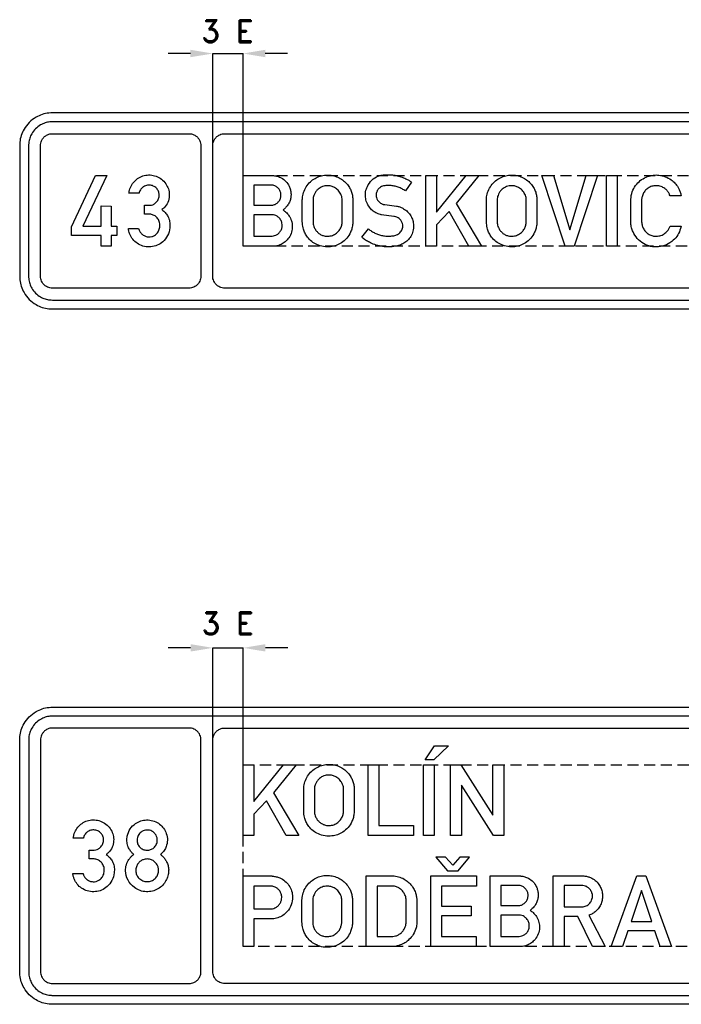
# Model space of a CAD drawing. Header units: millimetres. Extents: x -250 to 9561, y -312 to 1725.
# Tile 1 of 4: x -250 to 864, y 0 to 1657. Entities that reach past the tile are written whole.
import ezdxf

# ---------------------------------------------------------------- set-up
doc = ezdxf.new("R2010")
doc.units = ezdxf.units.MM
doc.header["$LTSCALE"] = 5
doc.linetypes.add('ČÁRKOVANÁX2', pattern=[1.5, 1, -0.5])
doc.layers.add('Kóty', color=2, linetype='Continuous')
doc.layers.add('Značka', color=7, linetype='Continuous')
doc.styles.get("Standard").update_dxf_attribs({"font": 'romand.shx', "height": 37.5})

msp = doc.modelspace()

# ---------------------------------------------------------------- linework, layer by layer
at = {"layer": 'Kóty'}
for p, q in [((37.4, 1600.5), (-0.1, 1600.5)), ((74.9, 1422.2), (74.9, 1600.7)), ((125.9, 1395.1), (125.9, 1600.7)), ((200.9, 1600.5), (163.4, 1600.5)), ((37.6, 600), (0.1, 600)), ((75.1, 405.3), (75.1, 600.2)), ((126.1, 403.1), (126.1, 600.2)), ((201.1, 600), (163.6, 600))]:
    msp.add_line(p, q, dxfattribs=at)
for points in [[(74.9, 1600.5), (125.9, 1600.5)], [(75.1, 600), (126.1, 600)]]:
    msp.add_lwpolyline(points, dxfattribs=at)
for points in [[(37.4, 1606.8), (37.4, 1594.3), (74.9, 1600.5)], [(163.4, 1606.8), (163.4, 1594.3), (125.9, 1600.5)], [(37.6, 606.2), (37.6, 593.8), (75.1, 600)], [(163.6, 606.2), (163.6, 593.8), (126.1, 600)]]:
    msp.add_solid(points, dxfattribs=at)
at = {"layer": 'Značka', "color": 5}
for points in [[(1542.4, 1500.5), (-195.1, 1500.5), (-197.9, 1500.4), (-200.8, 1500.2, 0.055716), (-212.1, 1497.9, 0.056169), (-222.6, 1493.2, 0.069686), (-234, 1484.5, 0.068355), (-242.7, 1473, 0.05643), (-247.5, 1462.5, 0.061123), (-249.8, 1451.3, 0.012203), (-250, 1448.4, 0.004069), (-250.1, 1445.5), (-250.1, 1225.5, 0.003578), (-250, 1222.7, 0.010727), (-249.8, 1219.8, 0.055714), (-247.5, 1208.6, 0.056165), (-242.7, 1198, 0.069691), (-234, 1186.6, 0.068351), (-222.6, 1177.9, 0.056422), (-212.1, 1173.1, 0.061128), (-200.8, 1170.8), (-197.9, 1170.7), (-195.1, 1170.5)], [(1545.4, 1485.5), (-195.1, 1485.5), (-197.2, 1485.5), (-199.3, 1485.3, 0.055713), (-207.4, 1483.6, 0.056169), (-215.1, 1480.2, 0.069689), (-223.4, 1473.9, 0.068351), (-229.7, 1465.5, 0.056428), (-233.2, 1457.9, 0.061122), (-234.9, 1449.7, 0.0122), (-235, 1447.6, 0.004069), (-235.1, 1445.5), (-235.1, 1225.5, 0.003576), (-235, 1223.5, 0.010726), (-234.9, 1221.4, 0.055713), (-233.2, 1213.2, 0.056165), (-229.7, 1205.5, 0.069688), (-223.4, 1197.2, 0.068355), (-215.1, 1190.9, 0.056435), (-207.4, 1187.4, 0.061122), (-199.3, 1185.8), (-197.2, 1185.6), (-195.1, 1185.5), (1545.4, 1185.5)], [(-195.1, 1205.5), (-196.1, 1205.6), (-197.2, 1205.7, -0.055698), (-201.2, 1206.5, -0.056169), (-205.1, 1208.2, -0.069684), (-209.2, 1211.4, -0.068356), (-212.4, 1215.5, -0.056428), (-214.1, 1219.4, -0.061122), (-215, 1223.5, -0.012202), (-215, 1224.5), (-215.1, 1225.5), (-215.1, 1445.5, -0.003576), (-215, 1446.6, -0.010719), (-215, 1447.6, -0.055711), (-214.1, 1451.7, -0.056162), (-212.4, 1455.5, -0.069688), (-209.2, 1459.7, -0.068364), (-205.1, 1462.9, -0.056428), (-201.2, 1464.6, -0.061129), (-197.2, 1465.4), (-196.1, 1465.5), (-195.1, 1465.5), (34.9, 1465.5), (36, 1465.5), (37, 1465.4, -0.055726), (41.1, 1464.6, -0.056168), (44.9, 1462.9, -0.069705), (49.1, 1459.7, -0.068359), (52.3, 1455.5, -0.056422), (54, 1451.7, -0.061129), (54.8, 1447.6, -0.012228), (54.9, 1446.6), (54.9, 1445.5), (54.9, 1225.5, -0.003532), (54.9, 1224.5, -0.01073), (54.8, 1223.5, -0.055727), (54, 1219.4, -0.056164), (52.3, 1215.5, -0.069691), (49.1, 1211.4, -0.068345), (44.9, 1208.2, -0.056441), (41.1, 1206.5, -0.061115), (37, 1205.7), (36, 1205.6), (34.9, 1205.5), (-195.1, 1205.5)], [(1575.7, 1205.5), (94.9, 1205.5), (93.9, 1205.6), (92.8, 1205.7, -0.055698), (88.8, 1206.5, -0.056168), (84.9, 1208.2, -0.069686), (80.8, 1211.4, -0.068359), (77.6, 1215.5, -0.056422), (75.9, 1219.4, -0.061115), (75, 1223.5, -0.012221), (75, 1224.5, -0.004056), (74.9, 1225.5), (74.9, 1445.5, -0.003561), (75, 1446.6, -0.01073), (75, 1447.6, -0.055724), (75.9, 1451.7, -0.056159), (77.6, 1455.5, -0.069691), (80.8, 1459.7, -0.068364), (84.9, 1462.9, -0.056428), (88.8, 1464.6, -0.06113), (92.8, 1465.4), (93.9, 1465.5), (94.9, 1465.5), (1575.7, 1465.5)], [(-49.9, 1305.8), (-49.4, 1304.4, 0.016094), (-48.9, 1303.1, 0.066958), (-46.5, 1299, 0.067347), (-43.1, 1295.7, 0.079611), (-38.3, 1292.9, 0.083503), (-32.9, 1291.9, 0.07872), (-27.8, 1292.4, 0.077301), (-23.1, 1294.4, 0.094864), (-18.2, 1298.8, 0.087401), (-15.1, 1304.7, 0.097387), (-13.9, 1312.1, 0.104445), (-15.8, 1319.4, 0.094861), (-19.6, 1324.9, 0.095658), (-25.2, 1328.6, 0.045618), (-28, 1329.6, 0.043314), (-31, 1330.1), (-31.7, 1330.2), (-32.4, 1330.2), (-39.7, 1330.2), (-39.7, 1345.1), (-32.1, 1345.1), (-31.5, 1345.1), (-30.8, 1345.1, 0.089507), (-26.2, 1346, 0.07818), (-22, 1348.5, 0.098558), (-17.7, 1353.3, 0.099795), (-15.5, 1359.4, 0.096868), (-15.6, 1365.6, 0.098698), (-18, 1371.3, 0.100569), (-22.4, 1375.9, 0.097645), (-28.2, 1378.5, 0.106021), (-35.1, 1378.9, 0.108979), (-41.6, 1376.3, 0.096315), (-46.1, 1372.1, 0.100258), (-48.7, 1366.7), (-48.9, 1366), (-49, 1365.3), (-66.3, 1365.3, -0.004902), (-65.8, 1367.9, -0.014661), (-65.2, 1370.4, -0.070912), (-61.5, 1379.4, -0.076589), (-55.3, 1387, -0.07896), (-47.3, 1392.6, -0.07638), (-38, 1395.5, -0.077806), (-27.9, 1395.8, -0.077971), (-18.3, 1393, -0.081005), (-9.4, 1387.2, -0.080998), (-2.7, 1379, -0.076302), (0.9, 1370.3, -0.079816), (1.7, 1360.7, -0.09208), (-0.8, 1349.9, -0.105091), (-7.1, 1341, -0.020567), (-9, 1339.3), (-10.9, 1337.7), (-9.1, 1336.4), (-7.4, 1335, -0.058052), (-2.9, 1330, -0.058895), (0.4, 1324.2, -0.07488), (2.7, 1315.7, -0.064095), (2.6, 1306.8, -0.089412), (-1.1, 1294, -0.10188), (-9.3, 1283.6, -0.087333), (-18.4, 1277.7, -0.080962), (-29.1, 1275.2, -0.079644), (-39.9, 1275.7, -0.08266), (-50, 1279.7, -0.07682), (-57.9, 1285.9, -0.076591), (-63.6, 1294.1, -0.041097), (-65.6, 1299, -0.040368), (-66.8, 1304), (-66.9, 1304.9), (-67.1, 1305.8), (-49.9, 1305.8)], [(125.9, 1276), (125.9, 1395), (174.8, 1395), (176, 1395), (177.3, 1394.9, -0.053522), (184, 1393.8, -0.058871), (190.3, 1391.1, -0.084097), (198.1, 1385.2, -0.083992), (203.6, 1377, -0.052898), (205.7, 1371.3, -0.048081), (206.6, 1365.3, -0.047694), (206.4, 1359.2, -0.051704), (205.1, 1353.2, -0.05781), (202.3, 1347, -0.056927), (198.2, 1341.6, -0.018995), (196.7, 1340, -0.01917), (195, 1338.6), (194.1, 1337.9), (193.2, 1337.2), (194.4, 1336.3), (195.6, 1335.4, -0.045533), (200.5, 1330.9, -0.053971), (204.5, 1325.4, -0.077426), (208, 1316.9, -0.076327), (208.8, 1307.6, -0.084936), (206.7, 1297.3, -0.082722), (201.4, 1288.3, -0.067289), (195.3, 1282.4, -0.067548), (187.9, 1278.3, -0.045461), (182.7, 1276.7, -0.04876), (177.3, 1276.1), (176.3, 1276), (175.3, 1276), (125.9, 1276)], [(225.7, 1354.6, -0.001488), (225.8, 1355.6, -0.004525), (225.8, 1356.6, -0.030674), (226.5, 1361.6, -0.031071), (227.8, 1366.4, -0.066297), (232.3, 1376.2, -0.068474), (239.4, 1384.5, -0.061858), (247.1, 1390.3, -0.059931), (256, 1394.1, -0.057342), (265.1, 1395.8, -0.057584), (274.5, 1395.5, -0.056914), (283.4, 1393.2, -0.057499), (291.6, 1389, -0.055379), (298.5, 1383.4, -0.053459), (304.1, 1376.4, -0.043032), (307.4, 1370.4, -0.048855), (309.5, 1364, -0.022739), (310.2, 1360.5, -0.012948), (310.6, 1356.9), (310.7, 1356.3), (310.7, 1355.7), (310.7, 1315.9, -0.00099), (310.6, 1314.9, -0.002768), (310.5, 1314, -0.035768), (309.3, 1306.6, -0.047835), (306.8, 1299.6, -0.07879), (300.4, 1289.6, -0.073095), (291.4, 1281.9, -0.060116), (282.7, 1277.5, -0.059847), (273.3, 1275.3, -0.071109), (261.6, 1275.4, -0.074187), (250.4, 1278.8, -0.06604), (241.6, 1284.2, -0.061697), (234.4, 1291.6, -0.047085), (230.3, 1297.9, -0.053872), (227.5, 1304.9, -0.030227), (226.5, 1309.6, -0.017685), (225.9, 1314.3), (225.8, 1315.4), (225.7, 1316.5), (225.7, 1354.6)], [(337.3, 1305.2), (338.4, 1304.3), (339.5, 1303.4, 0.039103), (345, 1299.8, 0.032091), (350.9, 1297, 0.03265), (357.3, 1294.8, 0.039891), (363.9, 1293.5, 0.024489), (368.3, 1293.2, 0.01432), (372.8, 1293.2, 0.035311), (379.6, 1293.8, 0.084139), (385.9, 1295.9, 0.055196), (388.8, 1297.8, 0.056), (391.2, 1300.2, 0.057315), (393.1, 1303.2, 0.05691), (394.3, 1306.5, 0.062829), (394.8, 1310.3, 0.064434), (394.3, 1314.1, 0.085849), (392.2, 1318.9, 0.089188), (388.7, 1322.7, 0.071834), (384.9, 1324.9, 0.059307), (380.8, 1326), (380.3, 1326.1), (379.7, 1326.2), (359, 1328.8), (358.2, 1329.1), (357.3, 1329.3, -0.017774), (353.3, 1330.7, -0.032305), (349.5, 1332.4, -0.062178), (343.6, 1336.4, -0.05528), (338.8, 1341.7, -0.068822), (334.2, 1349.8, -0.072887), (332.1, 1358.7, -0.074661), (332.3, 1367.9, -0.072247), (335.3, 1376.8, -0.094604), (342.8, 1387.2, -0.103596), (353.6, 1393.9, -0.055199), (360.4, 1395.8, -0.035097), (367.5, 1396.5, -0.02941), (375.4, 1396.3, -0.030642), (383.3, 1395.2, -0.03294), (391.8, 1393, -0.029907), (400, 1389.7, -0.019585), (404.1, 1387.6, -0.028937), (408, 1385.2), (408.8, 1384.6), (409.5, 1384), (399.3, 1369.4), (398, 1370.2), (396.7, 1371, 0.031818), (390.4, 1374.2, 0.035472), (383.7, 1376.5, 0.037908), (377, 1377.9, 0.035605), (369.9, 1378.3, 0.05695), (362.5, 1377.5, 0.118684), (355.9, 1374.5, 0.089577), (352.6, 1370.9, 0.077151), (350.6, 1366.3, 0.050936), (350, 1363.2, 0.055001), (350.1, 1360.1, 0.076583), (351.3, 1355.8, 0.070202), (353.8, 1351.9, 0.053199), (356.1, 1349.5, 0.057403), (358.9, 1347.8, 0.030535), (360.4, 1347.1, 0.032979), (362, 1346.6), (363.2, 1346.4), (364.5, 1346.2), (384.1, 1343.7), (384.8, 1343.6), (385.5, 1343.5, -0.057691), (391, 1342, -0.045352), (396.1, 1339.3, -0.06211), (403, 1334, -0.068461), (408.3, 1327.1, -0.067352), (411.6, 1319.5, -0.064545), (412.9, 1311.2, -0.073537), (411.9, 1301.6, -0.075687), (408.1, 1292.7, -0.065672), (403.1, 1286.1, -0.06668), (396.7, 1281.1, -0.056086), (389.7, 1277.9, -0.038298), (382.2, 1276, -0.042199), (371.4, 1274.9, -0.042477), (360.7, 1275.7, -0.040677), (350.2, 1278, -0.036914), (340.2, 1282, -0.028951), (333.6, 1285.4, -0.038935), (327.7, 1289.7), (326.6, 1290.6), (325.6, 1291.5), (337.3, 1305.2)], [(535.6, 1354.6), (535.7, 1355.6, -0.004463), (535.7, 1356.6, -0.030674), (536.4, 1361.6, -0.031065), (537.7, 1366.4, -0.066297), (542.2, 1376.2, -0.068476), (549.3, 1384.5, -0.061858), (557, 1390.3, -0.059933), (565.9, 1394.1, -0.057342), (575.1, 1395.8, -0.057585), (584.4, 1395.5, -0.056914), (593.3, 1393.2, -0.057496), (601.5, 1389, -0.055379), (608.4, 1383.4, -0.053448), (614, 1376.4, -0.043017), (617.3, 1370.4, -0.048838), (619.4, 1364, -0.022706), (620.1, 1360.5, -0.012948), (620.5, 1356.9), (620.6, 1356.3), (620.6, 1355.7), (620.6, 1315.9), (620.5, 1314.9), (620.4, 1314, -0.035776), (619.2, 1306.6, -0.047842), (616.7, 1299.6, -0.078799), (610.3, 1289.6, -0.073095), (601.3, 1281.9, -0.060122), (592.6, 1277.5, -0.059847), (583.2, 1275.3, -0.071109), (571.5, 1275.4, -0.074185), (560.3, 1278.8, -0.066043), (551.5, 1284.2, -0.061691), (544.4, 1291.6, -0.047086), (540.2, 1297.9, -0.053872), (537.4, 1304.9, -0.030221), (536.4, 1309.6, -0.017672), (535.8, 1314.3), (535.7, 1315.4), (535.6, 1316.5), (535.6, 1354.6)], [(863.3, 1310.1), (862.8, 1307.9), (862.3, 1305.7, -0.074267), (857.7, 1295.1, -0.07334), (850.1, 1286.2, -0.087472), (838.5, 1278.5, -0.087033), (825, 1275.1, -0.081781), (811.9, 1275.9, -0.082642), (799.8, 1280.8, -0.082255), (789.6, 1289.2, -0.076612), (782.4, 1300.4, -0.049038), (779.9, 1307.3, -0.06406), (778.9, 1314.6), (778.9, 1315.5), (778.9, 1316.4), (778.9, 1356.3), (779, 1357.5), (779.1, 1358.7, -0.076277), (782.2, 1370.3, -0.076924), (788.6, 1380.5, -0.07328), (796.9, 1388.3, -0.069836), (807, 1393.4, -0.059238), (816.4, 1395.7, -0.060626), (826, 1395.8, -0.068021), (836.7, 1393.2, -0.06641), (846.4, 1387.9, -0.053993), (853, 1382.2, -0.055384), (858.2, 1375.2, -0.038268), (860.8, 1370, -0.040719), (862.6, 1364.5), (863, 1362.8), (863.4, 1361), (844.7, 1361), (844, 1362.8, 0.015644), (843.2, 1364.6, 0.060783), (840.1, 1369.4, 0.062697), (835.8, 1373.3, 0.078745), (829.5, 1376.7, 0.078053), (822.3, 1378, 0.073295), (815.6, 1377.4, 0.073377), (809.4, 1374.9, 0.069989), (804.2, 1371, 0.0703), (800.3, 1365.9, 0.038797), (798.7, 1362.7, 0.035413), (797.6, 1359.3, 0.022029), (797.2, 1357.4, 0.028788), (796.9, 1355.4), (796.9, 1354.9), (796.9, 1354.3), (796.9, 1316.7), (797, 1315.9), (797, 1315.1, 0.059588), (798.4, 1309.1, 0.068103), (801.3, 1303.6, 0.072022), (805.4, 1298.8, 0.068632), (810.8, 1295.4, 0.071736), (817.1, 1293.3, 0.073118), (823.8, 1293.1, 0.082615), (831.2, 1295, 0.081785), (837.6, 1299.2, 0.058806), (841.3, 1303.2, 0.059261), (843.9, 1307.8), (844.4, 1308.9), (844.8, 1310.1), (863.3, 1310.1)], [(144, 1379.1), (144, 1345.1), (172.6, 1345.1), (173.7, 1345.1), (174.8, 1345.2, 0.091636), (179.9, 1346.6, 0.080742), (184.3, 1349.7, 0.081305), (187.7, 1353.9, 0.086095), (189.5, 1358.9, 0.08746), (189.6, 1364.4, 0.085843), (188, 1369.7, 0.081925), (184.9, 1374, 0.078646), (180.7, 1377.1, 0.046715), (178, 1378.3, 0.054002), (175.2, 1378.9), (174.6, 1379), (174, 1379.1), (144, 1379.1)], [(243.8, 1354.5), (243.8, 1316.5), (243.9, 1315.8), (243.9, 1315, 0.037584), (244.6, 1311.3, 0.041676), (245.8, 1307.7, 0.062888), (248.6, 1302.8, 0.060173), (252.5, 1298.7, 0.059421), (257.1, 1295.5, 0.064329), (262.2, 1293.6, 0.050505), (266.5, 1293, 0.044565), (270.9, 1293.1, 0.073918), (278.2, 1295.1, 0.085005), (284.5, 1299.2, 0.073628), (288.7, 1304.1, 0.063572), (291.5, 1309.9, 0.033212), (292.3, 1312.8, 0.042657), (292.7, 1315.8, 0.00462), (292.7, 1316.2), (292.7, 1316.6), (292.7, 1354.5, 0.002796), (292.7, 1355.1, 0.00841), (292.7, 1355.8, 0.062598), (292, 1360, 0.048312), (290.4, 1363.9, 0.076906), (286, 1370.3, 0.08378), (279.9, 1375, 0.069864), (274.2, 1377.3, 0.066682), (268, 1378, 0.088518), (259.6, 1376.5, 0.098117), (252.3, 1372.1, 0.062848), (248.7, 1368.2, 0.051386), (246, 1363.5, 0.039531), (244.6, 1359.8, 0.050745), (243.9, 1355.9, 0.007108), (243.9, 1355.2, 0.002307), (243.8, 1354.5)], [(553.7, 1354.5), (553.7, 1316.5), (553.8, 1315.8, 0.005165), (553.8, 1315, 0.037584), (554.5, 1311.3, 0.041676), (555.7, 1307.7, 0.062884), (558.5, 1302.8, 0.060158), (562.4, 1298.7, 0.059421), (567, 1295.5, 0.064337), (572.2, 1293.6, 0.050509), (576.4, 1293, 0.044565), (580.8, 1293.1, 0.073921), (588.1, 1295.1, 0.085014), (594.4, 1299.2, 0.073642), (598.6, 1304.1, 0.063581), (601.4, 1309.9, 0.033212), (602.2, 1312.8, 0.042657), (602.6, 1315.8), (602.6, 1316.2), (602.6, 1316.6), (602.6, 1354.5), (602.6, 1355.1, 0.00832), (602.6, 1355.8, 0.062613), (601.9, 1360, 0.048324), (600.3, 1363.9, 0.076906), (595.9, 1370.3, 0.083776), (589.8, 1375, 0.069857), (584.1, 1377.3, 0.06668), (578, 1378, 0.088519), (569.5, 1376.5, 0.098118), (562.2, 1372.1, 0.06286), (558.6, 1368.2, 0.051395), (555.9, 1363.5, 0.039531), (554.5, 1359.8, 0.050753), (553.8, 1355.9, 0.0072), (553.8, 1355.2), (553.7, 1354.5)], [(144.1, 1329.2), (144.1, 1293.2), (172.7, 1293.2), (173.8, 1293.2), (174.8, 1293.3, 0.05871), (179.1, 1294, 0.063108), (183.1, 1295.9, 0.084062), (187.5, 1299.5, 0.085728), (190.5, 1304.4, 0.082254), (191.8, 1309.7, 0.080975), (191.4, 1315.1, 0.088842), (189.1, 1320.7, 0.084254), (185, 1325.3, 0.065597), (181.3, 1327.8, 0.080403), (177.1, 1329), (175.9, 1329.1), (174.7, 1329.2), (144.1, 1329.2)], [(-195.1, 1170.5), (1542.4, 1170.5, 0.001925)], [(1539.6, 0), (-195, 0, -0.003577), (-197.9, 0.1, -0.010726), (-200.7, 0.3, -0.055715), (-212, 2.6, -0.056166), (-222.5, 7.4, -0.06969), (-233.9, 16, -0.068356), (-242.6, 27.5, -0.056428), (-247.5, 38, -0.061122), (-249.7, 49.3, -0.012202), (-249.9, 52.1, -0.004069), (-250, 55), (-250, 445, -0.003577), (-249.9, 447.9, -0.010727), (-249.7, 450.7, -0.055715), (-247.4, 462, -0.056165), (-242.6, 472.5, -0.069692), (-234, 483.9, -0.068357), (-222.5, 492.6, -0.056429), (-212, 497.5, -0.061123), (-200.7, 499.7), (-197.9, 499.9), (-195, 500)], [(1543.9, 485), (-194.9, 485), (-197, 484.9), (-199.1, 484.8, 0.055713), (-207.3, 483.1, 0.056166), (-214.9, 479.6, 0.069689), (-223.2, 473.3, 0.068357), (-229.6, 465, 0.056427), (-233.1, 457.4, 0.061122), (-234.7, 449.2, 0.012202), (-234.9, 447.1, 0.004069), (-234.9, 445), (-234.9, 55, 0.003578), (-234.8, 52.9, 0.010727), (-234.7, 50.8, 0.055715), (-233, 42.6, 0.056165), (-229.6, 35, 0.06969), (-223.3, 26.7, 0.068355), (-214.9, 20.4, 0.056428), (-207.3, 16.8, 0.061122), (-199.1, 15.2, 0.012202), (-197, 15.1, 0.004069), (-194.9, 15), (1543.9, 15)], [(-194.9, 35), (35.1, 35, 0.003583), (36.1, 35, 0.010731), (37.2, 35.1, 0.055717), (41.3, 35.9, 0.056165), (45.1, 37.7, 0.069689), (49.2, 40.8, 0.068356), (52.4, 45, 0.056435), (54.2, 48.8, 0.061122), (55, 52.9), (55, 54), (55.1, 55), (55.1, 445, 0.00359), (55, 446, 0.010705), (55, 447.1, 0.055714), (54.1, 451.2, 0.056168), (52.4, 455, 0.069687), (49.2, 459.2, 0.068351), (45.1, 462.3, 0.056435), (41.3, 464.1, 0.061122), (37.2, 464.9), (36.1, 465), (35.1, 465), (-194.9, 465), (-196, 465), (-197, 464.9, 0.055712), (-201.1, 464.1, 0.056169), (-204.9, 462.3, 0.069689), (-209.1, 459.2, 0.068352), (-212.2, 455, 0.056428), (-214, 451.2, 0.061122), (-214.8, 447.1, 0.012203), (-214.9, 446, 0.004069), (-214.9, 445), (-214.9, 55, 0.003575), (-214.9, 54, 0.010724), (-214.8, 52.9, 0.055715), (-214, 48.8, 0.056166), (-212.2, 45, 0.06969), (-209.1, 40.8, 0.068355), (-204.9, 37.7, 0.056428), (-201.1, 35.9, 0.061122), (-197, 35.1, 0.012203), (-196, 35, 0.004068), (-194.9, 35)], [(1563.9, 35), (95.1, 35, -0.003576), (94, 35, -0.010723), (93, 35.1, -0.055715), (88.9, 35.9, -0.056166), (85.1, 37.7, -0.069688), (80.9, 40.8, -0.068355), (77.8, 45, -0.056435), (76, 48.8, -0.061122), (75.2, 52.9), (75.1, 54), (75.1, 55), (75.1, 445, -0.00359), (75.1, 446, -0.010705), (75.2, 447.1, -0.055714), (76, 451.2, -0.056168), (77.8, 455, -0.069687), (80.9, 459.2, -0.068351), (85.1, 462.3, -0.056435), (88.9, 464.1, -0.061122), (93, 464.9), (94, 465), (95.1, 465), (1563.9, 465)], [(228, 362.6), (228.1, 363.6), (228.1, 364.5, -0.030684), (228.8, 369.5, -0.031073), (230.1, 374.4, -0.066298), (234.6, 384.2, -0.068482), (241.7, 392.5, -0.061859), (249.4, 398.3, -0.059931), (258.3, 402, -0.057346), (267.5, 403.8, -0.057578), (276.8, 403.4, -0.056911), (285.7, 401.2, -0.057499), (293.9, 397, -0.055376), (300.8, 391.4, -0.053459), (306.4, 384.4, -0.043034), (309.7, 378.4, -0.048857), (311.8, 371.9, -0.022736), (312.5, 368.4, -0.012964), (312.9, 364.8), (313, 364.3), (313, 363.7), (313, 323.8), (312.9, 322.9), (312.8, 322, -0.035784), (311.6, 314.6, -0.047851), (309.1, 307.5, -0.078787), (302.7, 297.6, -0.073097), (293.7, 289.9, -0.060113), (285, 285.5, -0.059844), (275.6, 283.3, -0.071111), (263.9, 283.4, -0.074185), (252.7, 286.8, -0.066038), (243.9, 292.1, -0.061695), (236.7, 299.5, -0.047085), (232.6, 305.9, -0.053876), (229.8, 312.9, -0.030222), (228.8, 317.5, -0.01768), (228.2, 322.3), (228.1, 323.4), (228, 324.4), (228, 362.6)], [(246.1, 362.5), (246.1, 324.4), (246.2, 323.7), (246.2, 323, 0.037599), (246.9, 319.2, 0.041691), (248.1, 315.6, 0.062903), (250.9, 310.7, 0.060173), (254.8, 306.6, 0.059421), (259.4, 303.5, 0.064326), (264.5, 301.6, 0.050523), (268.8, 300.9, 0.044573), (273.2, 301.1, 0.073914), (280.5, 303, 0.085011), (286.8, 307.1, 0.073621), (291, 312, 0.063585), (293.8, 317.9, 0.033171), (294.6, 320.8, 0.042617), (295, 323.8), (295, 324.2), (295, 324.5), (295, 362.4), (295, 363.1), (295, 363.8, 0.062601), (294.3, 367.9, 0.048315), (292.7, 371.9, 0.076903), (288.3, 378.3, 0.08377), (282.2, 382.9, 0.069862), (276.5, 385.2, 0.06667), (270.3, 385.9, 0.088521), (261.9, 384.4, 0.098116), (254.6, 380.1, 0.062848), (251, 376.1, 0.051404), (248.3, 371.5, 0.039529), (246.9, 367.7, 0.05075), (246.2, 363.8), (246.2, 363.2), (246.1, 362.5)], [(-143.5, 220.3, 0.005361), (-143.1, 218.9, 0.016113), (-142.5, 217.5, 0.066969), (-140.2, 213.5, 0.067352), (-136.8, 210.1, 0.079617), (-132, 207.4, 0.083501), (-126.5, 206.3, 0.078723), (-121.4, 206.8, 0.077305), (-116.7, 208.9, 0.094873), (-111.8, 213.2, 0.087407), (-108.7, 219.1, 0.097388), (-107.6, 226.6, 0.104442), (-109.4, 233.8, 0.094863), (-113.2, 239.3, 0.095662), (-118.8, 243.1, 0.045595), (-121.7, 244.1, 0.043324), (-124.7, 244.6), (-125.3, 244.6), (-126, 244.7), (-133.3, 244.7), (-133.3, 259.6), (-125.7, 259.6), (-125.1, 259.5), (-124.5, 259.5, 0.089514), (-119.8, 260.5, 0.078181), (-115.6, 263, 0.098562), (-111.3, 267.8, 0.099796), (-109.1, 273.8, 0.096868), (-109.2, 280, 0.098697), (-111.6, 285.8, 0.100562), (-116, 290.4, 0.097636), (-121.8, 293, 0.106012), (-128.7, 293.3, 0.108975), (-135.2, 290.8, 0.096314), (-139.8, 286.6, 0.100254), (-142.3, 281.1, 0.009587), (-142.5, 280.4), (-142.7, 279.8), (-159.9, 279.8, -0.004902), (-159.4, 282.3, -0.014656), (-158.9, 284.9, -0.070911), (-155.1, 293.9, -0.07659), (-148.9, 301.4, -0.07896), (-140.9, 307, -0.076377), (-131.6, 310, -0.077803), (-121.6, 310.2, -0.077972), (-111.9, 307.4, -0.081009), (-103, 301.7, -0.080994), (-96.4, 293.5, -0.076304), (-92.7, 284.7, -0.079819), (-91.9, 275.2, -0.092078), (-94.4, 264.3, -0.105091), (-100.7, 255.4, -0.020585), (-102.6, 253.7, -0.006864), (-104.5, 252.1), (-102.7, 250.8, -0.015052), (-101, 249.4, -0.058052), (-96.5, 244.5, -0.058899), (-93.2, 238.6, -0.074884), (-90.9, 230.2, -0.064097), (-91, 221.3, -0.089411), (-94.8, 208.5, -0.101883), (-102.9, 198.1, -0.087332), (-112.1, 192.2, -0.080966), (-122.7, 189.6, -0.07965), (-133.6, 190.2, -0.082663), (-143.6, 194.1, -0.076825), (-151.5, 200.3, -0.076587), (-157.2, 208.6, -0.041096), (-159.2, 213.4, -0.040366), (-160.4, 218.5, -0.005213), (-160.6, 219.4), (-160.7, 220.3), (-143.5, 220.3)], [(-58, 252.4, -0.004525), (-59.7, 253.9, -0.013593), (-61.2, 255.4, -0.053041), (-65.2, 260.5, -0.056321), (-67.9, 266.4, -0.074006), (-69.6, 274.7, -0.069895), (-68.9, 283.2, -0.098171), (-64.1, 295.1, -0.100619), (-55, 304.2, -0.080454), (-46.2, 308.7, -0.075913), (-36.5, 310.3, -0.078228), (-26.1, 309, -0.081327), (-16.6, 304.6, -0.076774), (-9.4, 298.2, -0.074239), (-4.3, 289.9, -0.086922), (-1.5, 278.9, -0.09762), (-2.7, 267.6, -0.06932), (-5.8, 260.5, -0.065637), (-10.6, 254.5, -0.01101), (-11.8, 253.3, -0.003672), (-13.1, 252.2, -0.005467), (-11.1, 250.5, -0.016428), (-9.1, 248.8, -0.049535), (-5.2, 244.1, -0.049122), (-2.2, 238.8, -0.05798), (0.1, 231.9, -0.057677), (0.7, 224.6, -0.065986), (-0.5, 216.1, -0.061527), (-3.8, 208.2, -0.069163), (-9.6, 200.2, -0.073508), (-17.3, 194.2, -0.076286), (-26.7, 190.4, -0.072984), (-36.8, 189.5, -0.078096), (-47.4, 191.4, -0.08033), (-56.9, 196.5, -0.11502), (-67.7, 209, -0.124812), (-71.7, 224.8, -0.083783), (-70.5, 234.9, -0.08315), (-66.1, 243.9, -0.038223), (-63.1, 247.7, -0.030574), (-59.6, 251.1), (-58.8, 251.7), (-58, 252.4)], [(-35.5, 293.3, 0.080316), (-40.8, 292.5, 0.085962), (-45.6, 290, 0.116247), (-50.6, 284.2, 0.119269), (-52.5, 276.8, 0.107898), (-51.5, 270.2, 0.106442), (-47.9, 264.6, 0.104975), (-42.4, 260.7, 0.100132), (-35.9, 259.4, 0.094738), (-29.7, 260.3, 0.098508), (-24.3, 263.4, 0.106669), (-20.1, 268.9, 0.108978), (-18.4, 275.6, 0.076155), (-18.8, 280.2, 0.070396), (-20.5, 284.4, 0.07472), (-23.6, 288.5, 0.078342), (-27.7, 291.5, 0.064612), (-31.5, 292.9, 0.061609), (-35.5, 293.3)], [(-35.4, 244.6, 0.045287), (-38.9, 244.3, 0.047545), (-42.2, 243.4, 0.072359), (-46.8, 240.9, 0.073224), (-50.6, 237.2, 0.090606), (-53.7, 231.4, 0.092288), (-54.6, 224.8, 0.096897), (-53.2, 218.1, 0.096607), (-49.3, 212.3, 0.105779), (-43, 207.9, 0.105689), (-35.5, 206.4, 0.101748), (-28.2, 207.7, 0.102475), (-22.1, 211.8, 0.096588), (-18.1, 217.4, 0.094972), (-16.4, 224.1, 0.08007), (-16.7, 229.8, 0.079526), (-18.9, 235, 0.08588), (-22.9, 240, 0.087518), (-28.3, 243.2, 0.051609), (-31.8, 244.3, 0.047119), (-35.4, 244.6)], [(126.1, 97), (126.1, 216), (174.2, 216), (174.9, 215.9), (175.6, 215.8, -0.025344), (181.7, 214.7, -0.042922), (187.6, 212.8, -0.079586), (196.4, 207.5, -0.076488), (203.2, 199.8, -0.07689), (207.7, 190.7, -0.075742), (209.2, 180.5, -0.094029), (207.1, 167.5, -0.098358), (200.3, 156.1, -0.07329), (193.1, 149.7, -0.067693), (184.5, 145.6, -0.034206), (180, 144.4, -0.037879), (175.4, 143.8, -0.004948), (174.6, 143.8, -0.001649), (173.8, 143.7), (144.3, 143.7), (144.3, 97), (126.1, 97)], [(225.1, 175.6), (225.1, 176.6), (225.2, 177.5, -0.030672), (225.8, 182.5, -0.031076), (227.1, 187.4, -0.066296), (231.7, 197.2, -0.068478), (238.7, 205.5, -0.061858), (246.4, 211.3, -0.059929), (255.3, 215, -0.057343), (264.5, 216.8, -0.057581), (273.8, 216.4, -0.056913), (282.8, 214.2, -0.057498), (290.9, 210, -0.05538), (297.8, 204.4, -0.05346), (303.4, 197.4, -0.043035), (306.7, 191.4, -0.048855), (308.9, 184.9, -0.022736), (309.5, 181.4, -0.012929), (310, 177.8), (310, 177.3), (310.1, 176.7), (310.1, 136.8), (310, 135.9), (309.9, 135, -0.035785), (308.6, 127.6, -0.047835), (306.1, 120.5, -0.078788), (299.8, 110.6, -0.073095), (290.7, 102.9, -0.060114), (282.1, 98.5, -0.059846), (272.7, 96.3, -0.071111), (261, 96.4, -0.074188), (249.8, 99.8, -0.066043), (241, 105.1, -0.061698), (233.8, 112.5, -0.047085), (229.7, 118.9, -0.053875), (226.9, 125.9, -0.030231), (225.8, 130.5, -0.017692), (225.3, 135.3), (225.2, 136.4), (225.1, 137.4), (225.1, 175.6)], [(333.4, 97), (333.4, 216), (377.4, 216, -0.002958), (378.9, 216, -0.008865), (380.3, 216, -0.074824), (390, 214, -0.064092), (399, 209.5, -0.052009), (405.6, 204.3, -0.052248), (410.9, 198, -0.046294), (414.7, 191.4, -0.045161), (417.2, 184.2, -0.019251), (417.9, 181, -0.018619), (418.4, 177.8), (418.5, 177.1), (418.6, 176.5), (418.6, 137.7), (418.6, 137.2), (418.6, 136.7, -0.035145), (418.1, 132.5, -0.02789), (417.1, 128.4, -0.067002), (412.5, 117.7, -0.074007), (405.2, 108.8, -0.055399), (398.5, 103.6, -0.049341), (390.9, 99.8, -0.03515), (385.3, 98.1, -0.041157), (379.5, 97.1, -0.006187), (378.4, 97.1, -0.002063), (377.4, 97), (333.4, 97)], [(542, 97), (542, 216), (590.9, 216), (592.1, 216, -0.006999), (593.3, 215.9, -0.053515), (600, 214.7, -0.058868), (606.4, 212.1, -0.084099), (614.2, 206.2, -0.083984), (619.6, 198, -0.052881), (621.7, 192.3, -0.048085), (622.6, 186.2, -0.047689), (622.5, 180.1, -0.051684), (621.1, 174.1, -0.057801), (618.4, 167.9, -0.056925), (614.2, 162.5), (612.7, 161), (611, 159.5), (610.1, 158.8), (609.2, 158.1), (610.4, 157.2), (611.7, 156.4, -0.045544), (616.6, 151.8, -0.053982), (620.5, 146.4, -0.077436), (624.1, 137.8, -0.076327), (624.9, 128.6, -0.084936), (622.8, 118.3, -0.082725), (617.4, 109.2, -0.06729), (611.3, 103.3, -0.067547), (604, 99.3, -0.045466), (598.7, 97.6, -0.048769), (593.4, 97, -0.007087), (592.4, 97, -0.002371), (591.4, 97), (542, 97)], [(648.2, 97), (648.2, 216), (698.3, 216), (699, 216, -0.005419), (699.7, 216, -0.052878), (705.3, 215.2, -0.045254), (710.7, 213.2, -0.068748), (718.6, 208.5, -0.074109), (724.9, 201.7, -0.062852), (728.7, 195, -0.059665), (730.7, 187.5, -0.05513), (731.1, 180.3, -0.055176), (729.9, 173.2, -0.062316), (726.9, 165.6, -0.063051), (722.1, 158.9, -0.052743), (717.1, 154.4, -0.055197), (711.4, 151.1), (709.7, 150.4), (708.1, 149.8), (735.4, 97), (714, 97), (689.7, 148), (666.3, 148), (666.3, 97), (648.2, 97)], [(144.3, 198.9), (144.3, 160.6), (172.5, 160.6), (173, 160.6, 0.007609), (173.6, 160.7, 0.06713), (177.6, 161.4, 0.057717), (181.3, 163, 0.071734), (185.5, 166.3, 0.074481), (188.7, 170.6, 0.068273), (190.5, 175.1, 0.065317), (191, 179.9, 0.077203), (190.2, 185.7, 0.083743), (187.6, 190.9, 0.0734), (184.1, 194.6, 0.066074), (179.8, 197.2, 0.042662), (176.9, 198.3, 0.049247), (173.8, 198.9), (173.3, 198.9), (172.9, 198.9), (144.3, 198.9)], [(243.2, 175.5), (243.2, 137.4), (243.2, 136.7), (243.3, 136, 0.037583), (243.9, 132.2, 0.041677), (245.2, 128.6, 0.062892), (247.9, 123.7, 0.060177), (251.9, 119.6, 0.059418), (256.4, 116.5, 0.064326), (261.6, 114.6, 0.050517), (265.9, 113.9, 0.044569), (270.2, 114.1, 0.073908), (277.5, 116, 0.085003), (283.8, 120.1, 0.073624), (288.1, 125, 0.063574), (290.8, 130.9, 0.033208), (291.6, 133.8, 0.042658), (292, 136.8), (292, 137.2), (292, 137.5), (292, 175.4), (292, 176.1), (292, 176.8, 0.062599), (291.4, 180.9, 0.048312), (289.8, 184.9, 0.076905), (285.4, 191.3, 0.083777), (279.2, 195.9, 0.069867), (273.6, 198.2, 0.066674), (267.4, 198.9, 0.088519), (258.9, 197.4, 0.098123), (251.6, 193.1, 0.062846), (248, 189.1, 0.051396), (245.4, 184.5, 0.039527), (244, 180.7, 0.050742), (243.3, 176.8), (243.2, 176.2), (243.2, 175.5)], [(351.5, 199), (351.5, 114.1), (376, 114.1), (376.9, 114.1, 0.009042), (377.8, 114.2, 0.064935), (382.8, 115, 0.055473), (387.6, 117.1, 0.060177), (392.4, 120.5, 0.064198), (396.2, 124.9, 0.046771), (398.3, 128.6, 0.042303), (399.7, 132.7), (400.2, 134.6), (400.4, 136.5), (400.5, 137.1), (400.5, 137.7), (400.5, 175.7), (400.5, 176.4), (400.4, 177, 0.038443), (399.7, 180.6, 0.037926), (398.4, 184.1, 0.064348), (395.3, 189.5, 0.066848), (390.8, 194, 0.069122), (385.5, 197.2, 0.078395), (379.5, 198.8, 0.012511), (378.4, 198.9), (377.2, 199), (351.5, 199)], [(560.1, 200), (560.1, 166.1), (588.6, 166.1, 0.005332), (589.7, 166.1, 0.016036), (590.8, 166.1, 0.091643), (595.9, 167.6, 0.080741), (600.3, 170.7, 0.08131), (603.7, 174.9, 0.086088), (605.5, 179.9, 0.08746), (605.7, 185.4, 0.085848), (604, 190.6, 0.081946), (600.9, 194.9, 0.078646), (596.7, 198.1, 0.046725), (594, 199.3, 0.054023), (591.2, 199.9), (590.6, 200), (590, 200), (560.1, 200)], [(666.3, 200), (666.3, 163.9), (695.5, 163.9, 0.002019), (696.2, 163.9, 0.005972), (696.9, 163.9, 0.040792), (700.2, 164.5, 0.049419), (703.4, 165.5, 0.110772), (709.6, 170.1, 0.114758), (713.3, 176.9, 0.085167), (714.2, 182.2, 0.080084), (713.3, 187.4, 0.084081), (710.6, 192.6, 0.081224), (706.4, 196.7, 0.067106), (702.4, 199, 0.082125), (698.1, 199.9), (697.6, 199.9), (697.1, 200), (666.3, 200)], [(560.1, 150.2), (560.1, 114.1), (588.7, 114.1, 0.003629), (589.8, 114.2, 0.010883), (590.9, 114.2, 0.058721), (595.1, 115, 0.063113), (599.1, 116.8, 0.084064), (603.5, 120.4, 0.085727), (606.5, 125.3, 0.082245), (607.8, 130.6, 0.080975), (607.4, 136, 0.088847), (605.1, 141.7, 0.084251), (601, 146.3, 0.065605), (597.3, 148.7, 0.080399), (593.1, 150, 0.018362), (591.9, 150.1, 0.006099), (590.7, 150.2), (560.1, 150.2)]]:
    msp.add_lwpolyline(points, format="xyb", dxfattribs=at)
for points in [[(-113.1, 1276), (-113.1, 1294), (-162.8, 1294), (-162.8, 1308.8), (-122.4, 1394.9), (-103.3, 1394.9), (-143.7, 1310), (-113.1, 1310), (-113.1, 1343.9), (-96.1, 1343.8), (-96.1, 1310), (-86.4, 1310), (-86.4, 1294), (-96.1, 1294), (-96.1, 1276), (-113.1, 1276)], [(433.7, 1276.1), (433.7, 1395), (451.6, 1395), (451.6, 1333.4), (501.7, 1395), (522.9, 1395), (484.6, 1348.3), (527.2, 1276.1), (505.9, 1276.1), (472.9, 1334.3), (451.6, 1312), (451.6, 1276.1), (433.7, 1276.1)], [(668.4, 1276.1), (629.1, 1395), (648.4, 1395), (675.9, 1303.6), (703.6, 1395), (722.7, 1395), (683.4, 1276.1), (668.4, 1276.1)], [(737.6, 1276), (737.6, 1395), (755.6, 1395), (755.6, 1276), (737.6, 1276)], [(-195, 500), (1539.6, 500)], [(448.4, 434.9), (471.8, 434.9), (447.3, 411.5), (432.5, 411.5), (448.4, 434.9)], [(126.1, 284), (126.1, 403), (144, 403), (144, 341.3), (194.1, 403), (215.3, 403), (177, 356.2), (219.6, 284), (198.3, 284), (165.2, 342.3), (144, 319.9), (144, 284), (126.1, 284)], [(336.3, 284), (336.3, 403), (354.4, 403), (354.4, 301.1), (412.8, 301.1), (412.8, 284), (336.3, 284)], [(429.6, 284), (429.6, 403), (447.7, 403), (447.7, 284), (429.6, 284)], [(475.4, 284), (475.4, 403), (492.5, 403), (546.6, 318.1), (546.6, 403), (564.8, 403), (564.7, 284), (547.6, 284), (493.4, 368.8), (493.4, 284), (475.4, 284)], [(469.9, 224.5), (487.9, 224.5), (507.1, 247.9), (491.1, 247.9), (478.9, 234.1), (466.7, 247.9), (450.7, 247.9), (469.9, 224.5)], [(441.9, 97), (441.9, 216), (518.7, 216), (518.7, 198.8), (459.9, 198.8), (459.9, 164.9), (510, 164.9), (510, 149), (459.9, 149), (459.9, 113.9), (518.5, 113.9), (518.5, 97), (441.9, 97)], [(745.8, 97), (789, 216), (804, 216), (847.1, 97), (828, 97), (819.1, 123.6), (773.6, 123.6), (764.9, 97), (745.8, 97)], [(813.9, 139.4), (796.5, 191.7), (779, 139.4), (813.9, 139.4)]]:
    msp.add_lwpolyline(points, dxfattribs=at)
at = {"layer": 'Značka', "color": 6, "linetype": 'ČÁRKOVANÁX2', "ltscale": 3.75}
for points in [[(125.9, 1276), (125.9, 1395), (1463.9, 1395), (1463.9, 1276), (125.9, 1276)], [(126.1, 97), (126.1, 403), (1464, 403), (1464, 97), (126.1, 97)]]:
    msp.add_lwpolyline(points, dxfattribs=at)

# ---------------------------------------------------------------- texts
at = {"layer": 'Kóty', "char_height": 37.5, "attachment_point": 5}
for insert in [(99.8, 1638), (100.2, 641.1)]:
    msp.add_mtext('\\A1;3 E', dxfattribs=dict(at, insert=insert))

doc.saveas('drawing.dxf')
